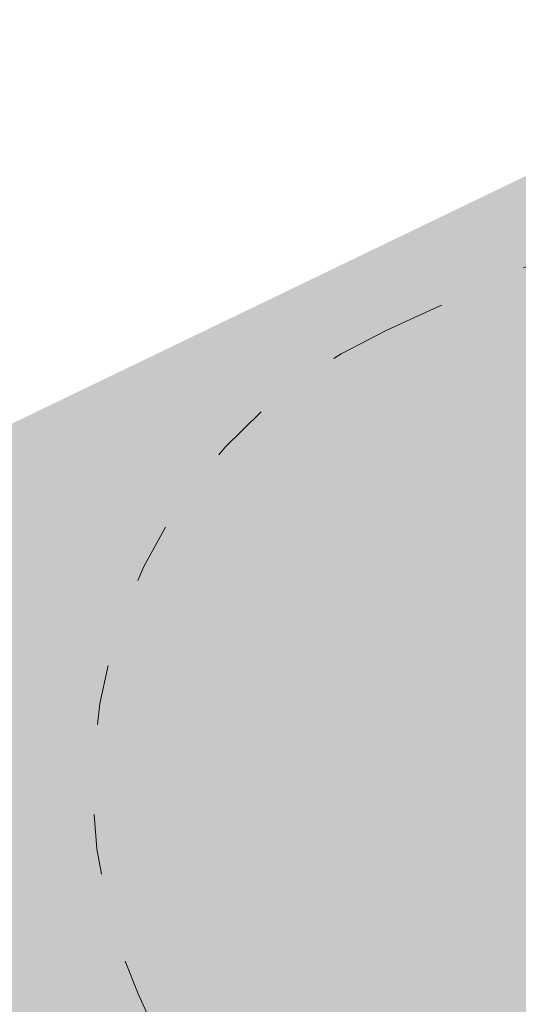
# Model space of a CAD drawing. Header units: millimetres. Extents: x 3267 to 3416, y 1494 to 1704.
# Tile 16 of 256: x 3324 to 3325, y 1622 to 1624. Entities that reach past the tile are written whole.
import ezdxf

# ---------------------------------------------------------------- set-up
doc = ezdxf.new("R2010")
doc.units = ezdxf.units.MM
doc.linetypes.add('ACAD_ISO03W100', pattern=[30, 12, -18])
doc.layers.get('0').update_dxf_attribs({"lineweight": 5})
doc.layers.add('1_strefa', color=7, linetype='ACAD_ISO03W100', lineweight=13)
doc.layers.add('1_trawa', color=94, linetype='Continuous', lineweight=13)
picture_1 = doc.add_image_def('image1.jpg', size_in_pixel=(9921, 7015))

msp = doc.modelspace()

# ---------------------------------------------------------------- hatches: boundary and pattern name
at = {"layer": '1_trawa'}
h = msp.add_hatch(dxfattribs=at)
h.set_pattern_fill('GRASS', color=256, scale=0.02)
h.set_pattern_definition([(90, (0, 0), (-0.3592102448, 0.3592102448), [0.09525, -0.6231704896]), (45, (0, 0), (-0.3592102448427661, 0.3592102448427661), [0.09525, -0.41275]), (135, (0, 0), (-0.3592102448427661, -0.3592102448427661), [0.09525, -0.41275])])
h.paths.add_polyline_path([(3334.497020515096, 1628.965216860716), (3339.097528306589, 1619.421281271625), (3348.995250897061, 1624.356187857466), (3346.99399357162, 1628.712443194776), (3349.386450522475, 1629.973731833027), (3347.151170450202, 1634.48770549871)])
h.paths.add_polyline_path([(3321.010169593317, 1612.481466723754), (3332.932539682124, 1618.228462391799), (3329.295537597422, 1625.773567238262), (3317.373167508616, 1620.026571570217)])
h.paths.add_polyline_path([(3364.396626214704, 1640.39226374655), (3362.980118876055, 1643.702553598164), (3354.904484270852, 1640.145260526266), (3358.82824880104, 1631.237676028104), (3364.459168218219, 1633.718079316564), (3363.206718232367, 1636.606374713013), (3362.063977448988, 1639.352597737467)])
h.paths.add_polyline_path([(3329.526870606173, 1638.015928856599), (3330.25898302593, 1638.333394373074), (3326.131785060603, 1647.867465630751), (3310.174014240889, 1640.959516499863), (3309.051080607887, 1640.427612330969), (3314.907320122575, 1627.294429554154), (3331.810090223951, 1634.831572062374), (3331.447818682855, 1635.578998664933), (3330.254310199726, 1638.33136809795), (3329.526870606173, 1638.015928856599), (3330.720379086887, 1635.263559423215), (3323.839455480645, 1632.279788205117), (3322.645947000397, 1635.068554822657)])
h.paths.add_polyline_path([(3333.916781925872, 1643.371689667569), (3332.299733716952, 1647.100791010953), (3342.873260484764, 1651.685783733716), (3346.666287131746, 1648.735990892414), (3348.122637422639, 1645.171887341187), (3343.077142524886, 1642.984012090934), (3341.03965967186, 1642.080344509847), (3340.217193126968, 1643.923793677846), (3338.841008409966, 1643.327039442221), (3338.045336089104, 1645.161952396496)])

# ---------------------------------------------------------------- linework, layer by layer
at = {"layer": '1_strefa', "color": 0, "ltscale": 0.01}
msp.add_lwpolyline([(3329.552624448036, 1624.495987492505), (3329.71907814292, 1624.130224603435, -0.4142135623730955), (3329.223108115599, 1622.805832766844), (3325.766782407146, 1621.232906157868, -0.4142135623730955), (3324.44239057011, 1621.728876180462), (3324.275936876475, 1622.094639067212, -0.4142135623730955), (3324.771906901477, 1623.419030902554), (3328.228232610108, 1624.991957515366, -0.4142135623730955)], format="xyb", close=True, dxfattribs=at)

# ---------------------------------------------------------------- pictures from other files: only their frames are drawn
image = msp.add_image(picture_1, insert=(3267.046405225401, 1704.244970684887), size_in_units=(210.4453872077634, 148.8029826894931), rotation=-90.00000000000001, dxfattribs=dict(fade=42))
image.dxf.flags = 7

doc.saveas('drawing.dxf')
